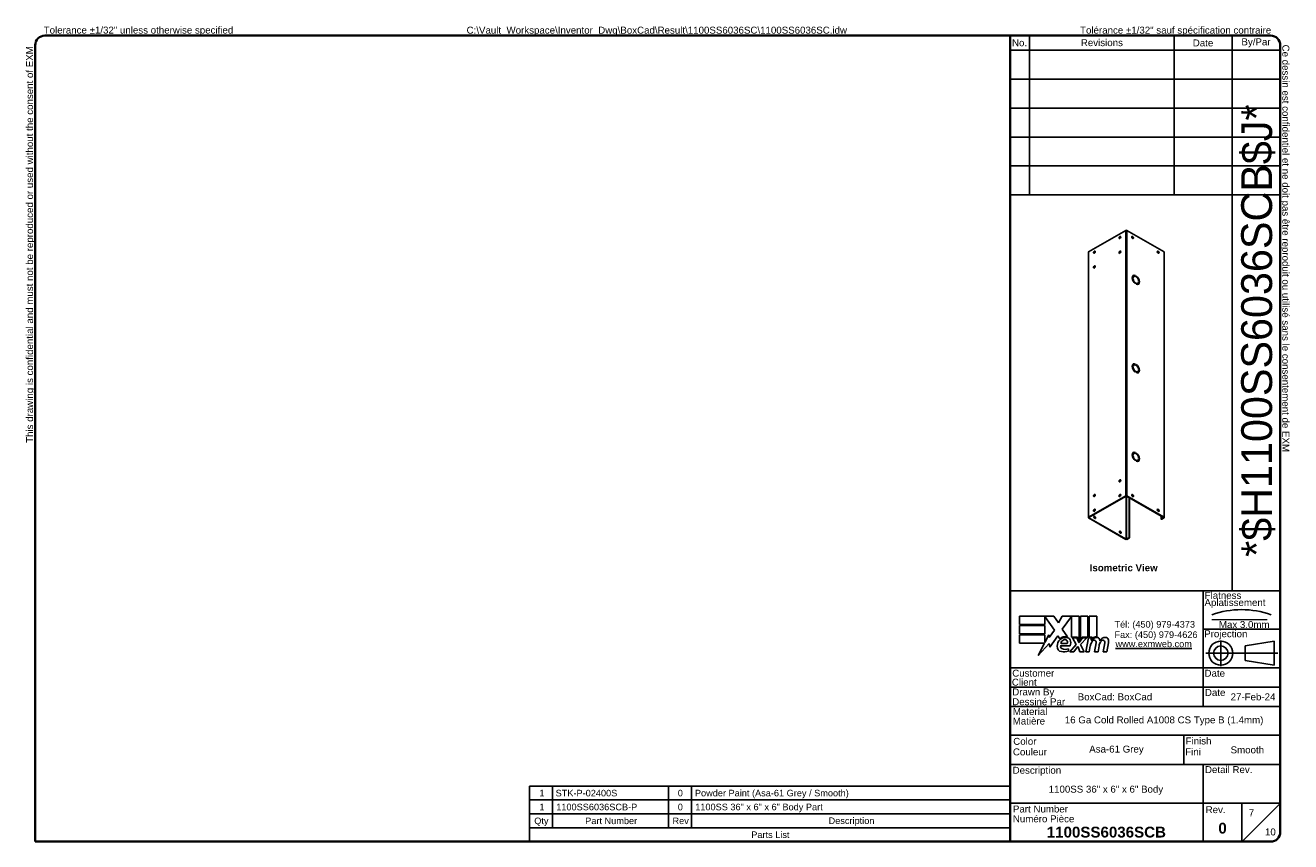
# Model space of a CAD drawing. Header units: inches. Extents: x 2 to 143, y 2 to 93.
import ezdxf
from ezdxf.enums import TextEntityAlignment as Align

# ---------------------------------------------------------------- set-up
doc = ezdxf.new("R2010")
doc.units = ezdxf.units.IN
doc.header["$LTSCALE"] = 8.561686
doc.header["$MEASUREMENT"] = 0
doc.linetypes.add('CHAIN', pattern=[0.7087, 0.4724, -0.0591, 0.1181, -0.0591])
doc.linetypes.add('DASHED', pattern=[0.2067, 0.1654, -0.0413])
doc.layers.get('0').update_dxf_attribs({"lineweight": 25})
for name, color, linetype, lineweight in [('Centerline(ANSI)', 7, 'Continuous', 25), ('Sketch Geometry(ANSI)', 7, 'Continuous', 25), ('Symbols(ANSI)', 7, 'Continuous', 25), ('Visible Edges(ANSI)', 7, 'Continuous', 25), ('Visible Tangent Edges(ANSI)', 7, 'Continuous', 25)]:
    doc.layers.add(name, color=color, linetype=linetype, lineweight=lineweight)
doc.styles.add('Current-ANSI', font='arial.ttf')
doc.styles.add('Dimension-ANSI', font='arialbd.ttf')
doc.styles.add('Part List-ANSI', font='arial.ttf')
doc.styles.add('Text Style44', font='arialbd.ttf')
doc.styles.add('Text Style83', font='FRE3OF9X.TTF')

# ---------------------------------------------------------------- blocks, each defined once
blk = doc.blocks.new('Parts List2')
at = {"layer": 'Symbols(ANSI)'}
for p, q in [((13.023, 0.975), (6.798, 0.975)), ((6.798, 0.975), (6.798, 0.615)), ((7.098, 0.975), (7.098, 0.615)), ((8.598, 0.975), (8.598, 0.615)), ((8.898, 0.975), (8.898, 0.615)), ((13.023, 0.975), (13.023, 0.615)), ((13.023, 0.795), (6.798, 0.795)), ((13.023, 0.615), (6.798, 0.615)), ((6.798, 0.435), (6.798, 0.615)), ((7.098, 0.435), (7.098, 0.615)), ((8.598, 0.435), (8.598, 0.615)), ((8.898, 0.435), (8.898, 0.615)), ((13.023, 0.435), (13.023, 0.615)), ((6.798, 0.255), (6.798, 0.435)), ((13.023, 0.435), (6.798, 0.435)), ((13.023, 0.255), (13.023, 0.435)), ((13.023, 0.255), (6.798, 0.255))]:
    blk.add_line(p, q, dxfattribs=at)
at = {"layer": 'Symbols(ANSI)', "char_height": 0.085, "attachment_point": 7, "style": 'Part List-ANSI'}
for s, insert in [('1', (6.928, 0.842)), ('STK-P-02400S', (7.138, 0.84)), ('0', (8.72, 0.84)), ('Powder Paint (Asa-61 Grey / Smooth)', (8.942, 0.816)), ('1', (6.928, 0.662)), ('1100SS6036SCB-P', (7.146, 0.66)), ('0', (8.72, 0.66)), ('1100SS 36" x 6" x 6" Body Part', (8.946, 0.636)), ('Qty', (6.861, 0.456)), ('Part Number', (7.521, 0.481)), ('Rev', (8.652, 0.481)), ('Description', (10.673, 0.458)), ('Parts List', (9.672, 0.301))]:
    blk.add_mtext(s, dxfattribs=dict(at, insert=insert))
blk = doc.blocks.new('Title Blocks EXM - ANSI B')
for p, q in [((13.372, 3.063), (13.372, 3.17)), ((13.372, 3.17), (13.818, 3.17)), ((13.824, 2.989), (13.701, 3.168)), ((13.701, 3.168), (13.701, 3.063)), ((13.818, 3.17), (13.877, 3.083)), ((13.877, 3.083), (13.923, 3.17)), ((13.923, 3.17), (14.146, 3.17)), ((14.046, 3.166), (13.924, 3.002)), ((14.046, 2.9), (14.046, 3.166)), ((14.146, 3.17), (14.146, 2.842)), ((14.16, 3.17), (14.259, 3.17)), ((14.16, 2.866), (14.16, 3.17)), ((14.259, 3.17), (14.259, 2.9)), ((14.273, 3.17), (14.372, 3.17)), ((14.273, 2.9), (14.273, 3.17)), ((14.372, 3.17), (14.372, 2.905)), ((13.701, 3.063), (13.372, 3.063)), ((13.372, 3.049), (13.701, 3.049)), ((13.372, 2.942), (13.372, 3.049)), ((13.701, 3.049), (13.701, 2.942)), ((13.758, 2.895), (13.824, 2.989)), ((13.924, 3.002), (13.993, 2.903)), ((13.701, 2.942), (13.372, 2.942)), ((13.372, 2.82), (13.372, 2.927)), ((13.372, 2.927), (13.701, 2.927)), ((13.695, 2.82), (13.372, 2.82)), ((13.612, 2.661), (13.695, 2.82)), ((13.758, 2.815), (13.612, 2.661)), ((13.701, 2.831), (13.752, 2.929)), ((13.701, 2.927), (13.701, 2.831)), ((13.752, 2.929), (13.758, 2.895)), ((13.765, 2.768), (13.758, 2.815)), ((13.87, 2.914), (13.765, 2.768)), ((13.893, 2.876), (13.87, 2.914)), ((13.905, 2.788), (14.027, 2.788)), ((13.91, 2.818), (13.99, 2.818)), ((14.023, 2.709), (14.105, 2.802)), ((14.121, 2.9), (14.046, 2.9)), ((14.059, 2.891), (14.113, 2.891)), ((14.105, 2.802), (14.059, 2.891)), ((14.113, 2.891), (14.139, 2.83)), ((14.146, 2.842), (14.121, 2.9)), ((14.139, 2.83), (14.146, 2.83)), ((14.146, 2.83), (14.19, 2.891)), ((14.185, 2.9), (14.16, 2.866)), ((14.245, 2.891), (14.164, 2.803)), ((14.164, 2.803), (14.209, 2.709)), ((14.259, 2.9), (14.185, 2.9)), ((14.19, 2.891), (14.245, 2.891)), ((14.232, 2.709), (14.264, 2.891)), ((14.264, 2.891), (14.302, 2.891)), ((14.314, 2.9), (14.273, 2.9)), ((14.302, 2.891), (14.299, 2.859)), ((14.299, 2.859), (14.309, 2.859)), ((14.312, 2.88), (14.314, 2.9)), ((14.345, 2.709), (14.365, 2.824)), ((14.457, 2.709), (14.477, 2.824)), ((14.523, 2.823), (14.501, 2.709)), ((14.005, 2.718), (14.005, 2.748)), ((14.077, 2.709), (14.023, 2.709)), ((14.122, 2.774), (14.077, 2.709)), ((14.13, 2.774), (14.122, 2.774)), ((14.155, 2.709), (14.13, 2.774)), ((14.209, 2.709), (14.155, 2.709)), ((14.276, 2.709), (14.232, 2.709)), ((14.289, 2.784), (14.276, 2.709)), ((14.389, 2.709), (14.345, 2.709)), ((14.402, 2.784), (14.389, 2.709)), ((14.501, 2.709), (14.457, 2.709))]:
    blk.add_line(p, q)
for centre, radius, start, end in [((13.991, 2.772), 0.133, 134.1684, 176.5646), ((13.968, 2.796), 0.11, 77.079, 133.1785), ((13.968, 2.796), 0.0996, 80.4085, 134.1684), ((13.936, 2.779), 0.032, 163.5261, 244.6784), ((13.965, 2.811), 0.056, 109.3797, 172.9975), ((13.959, 2.83), 0.0365, 51.1652, 109.3797), ((13.962, 2.833), 0.0318, 331.4547, 51.1652), ((13.981, 2.843), 0.0507, 23.8445, 85.0802), ((13.941, 2.826), 0.094, 336.1555, 23.8445), ((14.442, 2.757), 0.155, 147.5992, 170), ((14.376, 2.816), 0.08, 89.4776, 147.4114), ((14.346, 2.818), 0.042, 96.03, 147.5992), ((14.37, 2.825), 0.08, 88.7952, 136.5849), ((14.344, 2.839), 0.02, 23.5571, 96.03), ((14.325, 2.831), 0.041, 350, 23.5571), ((14.377, 2.862), 0.0338, 16.9928, 89.4776), ((14.555, 2.759), 0.155, 148.5584, 170.8257), ((14.317, 2.844), 0.096, 3.6169, 16.9928), ((14.486, 2.814), 0.0819, 89.6788, 153.9508), ((14.458, 2.818), 0.042, 96.1027, 147.6083), ((14.456, 2.839), 0.02, 23.5487, 96.1027), ((14.437, 2.831), 0.041, 349.9922, 23.5487), ((14.487, 2.861), 0.035, 18.4748, 89.6788), ((14.429, 2.842), 0.096, 349, 18.4748), ((13.925, 2.776), 0.0658, 176.5646, 261.5605), ((13.945, 2.911), 0.202, 261.5605, 287.3343), ((13.966, 2.842), 0.102, 244.6784, 292.5609)]:
    blk.add_arc(centre, radius, start, end)
at = {"layer": 'Centerline(ANSI)', "linetype": 'DASHED', "lineweight": 18, "ltscale": 0.507983}
blk.add_line((15.861, 3.128), (16.632, 3.128), dxfattribs=at)
at = {"layer": 'Centerline(ANSI)', "linetype": 'CHAIN', "ltscale": 0.185148}
blk.add_line((15.979, 2.855), (15.979, 2.521), dxfattribs=at)
at = {"layer": 'Centerline(ANSI)', "linetype": 'CHAIN', "ltscale": 0.437897}
blk.add_line((15.786, 2.691), (16.717, 2.691), dxfattribs=at)
at = {"layer": 'Sketch Geometry(ANSI)'}
for p, q in [((13.25, 10.687), (16.625, 10.687)), ((13.5, 10.687), (13.5, 8.625)), ((15.375, 10.687), (15.375, 8.625)), ((16.125, 10.687), (16.125, 3.5)), ((13.25, 10.5), (16.75, 10.5)), ((16.75, 10.562), (16.75, 0.375)), ((13.25, 10.125), (16.75, 10.125)), ((13.25, 9.75), (16.75, 9.75)), ((16.75, 9.375), (13.25, 9.375)), ((13.25, 9), (16.75, 9)), ((16.75, 9), (16.75, 8.625)), ((13.25, 8.625), (16.75, 8.625)), ((16.75, 3.5), (13.25, 3.5)), ((15.75, 2), (15.75, 3.5)), ((15.75, 3), (16.75, 3)), ((16.669, 2.847), (16.294, 2.785)), ((16.669, 2.535), (16.669, 2.847)), ((16.294, 2.785), (16.294, 2.598)), ((16.75, 2.5), (13.25, 2.5)), ((16.294, 2.598), (16.669, 2.535)), ((16.75, 2.25), (13.25, 2.25)), ((16.75, 2), (13.25, 2)), ((13.25, 1.629), (16.75, 1.629)), ((15.499, 1.629), (15.499, 1.25)), ((13.25, 1.25), (16.75, 1.25)), ((15.75, 1.25), (15.75, 0.75)), ((15.75, 0.75), (13.25, 0.75)), ((16.25, 0.75), (15.75, 0.75)), ((15.75, 0.75), (15.75, 0.25)), ((16.25, 0.25), (16.25, 0.75)), ((16.25, 0.75), (16.75, 0.75)), ((16.25, 0.25), (16.75, 0.75)), ((16.625, 0.25), (13.25, 0.25))]:
    blk.add_line(p, q, dxfattribs=at)
at = {"layer": 'Sketch Geometry(ANSI)', "linetype": 'Continuous', "lineweight": 35}
for p, q in [((13.25, 8.625), (13.25, 10.687)), ((13.25, 8.625), (13.25, 3.5)), ((13.25, 0.25), (13.25, 3.5))]:
    blk.add_line(p, q, dxfattribs=at)
at = {"layer": 'Sketch Geometry(ANSI)'}
for radius in [0.156, 0.0935]:
    blk.add_circle((15.979, 2.691), radius, dxfattribs=at)
for centre, radius, start, end in [((16.625, 10.562), 0.125, 0, 90), ((16.247, 2.112), 1.143, 70.2973, 109.7027), ((16.625, 0.375), 0.125, 270, 0)]:
    blk.add_arc(centre, radius, start, end, dxfattribs=at)
at = {"layer": 'Symbols(ANSI)', "color": 7, "char_height": 0.09, "style": 'Current-ANSI'}
for s, insert, width, attachment_point in [('Revisions', (14.439, 10.596), 1.87331, 5), ('By/Par', (16.435, 10.594), 0.62202, 5), ('No.', (13.373, 10.595), 0.25039, 5), ('Date', (15.749, 10.593), 0.75135, 5), ('BoxCad: BoxCad', (14.126, 2.125), 1.62362, 4), ('Date', (15.773, 2.136), 0.26554, 7), ('Rev.', (15.783, 0.618), 0.25854, 7)]:
    blk.add_mtext(s, dxfattribs=dict(at, insert=insert, width=width, attachment_point=attachment_point))
for s, insert, attachment_point in [('\\fArial|b1|i0;{\\H0.0900;Isometric View}', (14.281, 3.842), 1), ('Flatness', (15.77, 3.393), 7), ('Aplatissement', (15.768, 3.275), 7), ('Max 3.0mm', (15.954, 3.015), 7), ('Projection', (15.764, 2.87), 7), ('Customer', (13.278, 2.386), 7), ('Date', (15.768, 2.385), 7), ('Client', (13.273, 2.269), 7), ('Drawn By', (13.278, 2.117), 7), ('Dessiné Par', (13.278, 2.016), 7), ('Material', (13.286, 1.889), 7), ('Matière', (13.284, 1.766), 7), ('Couleur', (13.287, 1.366), 7), ('Color', (13.291, 1.503), 7), ('Fini', (15.518, 1.37), 7), ('Finish', (15.523, 1.508), 7), ('Description', (13.283, 1.103), 7), ('Detail Rev.', (15.774, 1.137), 7), ('Part Number', (13.287, 0.627), 7), ('Numéro Pièce', (13.286, 0.5), 7)]:
    blk.add_mtext(s, dxfattribs=dict(at, insert=insert, attachment_point=attachment_point))
at = {"layer": 'Symbols(ANSI)', "color": 7, "insert": (14.602, 3.107), "char_height": 0.085, "attachment_point": 1, "line_spacing_factor": 0.944221, "style": 'Current-ANSI'}
blk.add_mtext('\\fArial|b0|i0;{\\H0.0850;Tél: (450) 979-4373\\PFax: (450) 979-4626}', dxfattribs=at)
at = {"layer": 'Symbols(ANSI)', "color": 5, "true_color": 0x0000ff, "insert": (14.615, 2.854), "char_height": 0.085, "attachment_point": 1, "style": 'Dimension-ANSI'}
blk.add_mtext('\\fArial|b0|i0;{\\H0.0850;\\Lwww.exmweb.com}', dxfattribs=at)
at = {"layer": 'Symbols(ANSI)', "color": 7, "style": 'Current-ANSI'}
for tag, p in [('REV1', (13.375, 10.313)), ('REV1DATE', (15.75, 10.31)), ('REV1BY', (16.437, 10.313)), ('REV2', (13.373, 9.938)), ('REV2DATE', (15.747, 9.941)), ('REV2BY', (16.437, 9.938)), ('REV3', (13.374, 9.563)), ('REV3DATE', (15.752, 9.563)), ('REV3BY', (16.437, 9.564)), ('REV4', (13.377, 9.188)), ('REV4DATE', (15.752, 9.188)), ('REV4BY', (16.441, 9.188)), ('REV5', (13.373, 8.813)), ('REV5DATE', (15.752, 8.813)), ('REV5BY', (16.438, 8.811)), ('MFG_APPROVED_DATE', (16.393, 2.374)), ('DETAIL_REV', (16.249, 0.926))]:
    blk.add_attdef(tag, text='', height=0.09, dxfattribs=at).set_placement(p, align=Align.MIDDLE_CENTER)
for tag, p in [('REV1DESC', (13.526, 10.31)), ('REV2DESC', (13.525, 9.937)), ('REV3DESC', (13.528, 9.564)), ('REV4DESC', (13.533, 9.19)), ('REV5DESC', (13.532, 8.811)), ('COMPANY', (14.12, 2.375))]:
    blk.add_attdef(tag, text='', height=0.09, dxfattribs=at).set_placement(p, align=Align.MIDDLE_LEFT)
at = {"layer": 'Symbols(ANSI)', "color": 7, "style": 'Text Style83'}
blk.add_attdef('BARCODE_001', (16.643, 3.938), '', height=0.4, rotation=90, dxfattribs=at)
at = {"layer": 'Symbols(ANSI)', "color": 7}
for tag, p, height, style in [('IDW_DATE_001', (16.106, 2.08), 0.09, 'Current-ANSI'), ('MATERIEL_001', (13.959, 1.782), 0.09, 'Current-ANSI'), ('COLOR_001', (14.275, 1.404), 0.09, 'Current-ANSI'), ('FINISH_001', (16.106, 1.394), 0.09, 'Current-ANSI'), ('IDW_DESC_001', (13.75, 0.885), 0.09, 'Current-ANSI'), ('Sheet_Number_001', (16.341, 0.58), 0.09, 'Current-ANSI'), ('IDW_REV_001', (15.947, 0.355), 0.14, 'Text Style44'), ('IDW_NAME_001', (13.725, 0.304), 0.14, 'Text Style44'), ('Number_of_sheets_001', (16.551, 0.331), 0.09, 'Current-ANSI')]:
    blk.add_attdef(tag, p, '', height=height, dxfattribs=dict(at, style=style))
blk = doc.blocks.new('Borders 5_EXM - B (Inch)')
at = {"layer": 'Sketch Geometry(ANSI)', "linetype": 'Continuous', "lineweight": 35}
for p, q in [((16.398, 10.692), (0.523, 10.692)), ((0.398, 10.567), (0.398, 0.255)), ((16.523, 0.38), (16.523, 10.567)), ((0.398, 0.255), (16.398, 0.255))]:
    blk.add_line(p, q, dxfattribs=at)
for centre, start, end in [((0.523, 10.567), 90, 180), ((16.398, 10.567), 0, 90), ((16.398, 0.38), 270, 0)]:
    blk.add_arc(centre, 0.125, start, end, dxfattribs=at)
at = {"layer": 'Symbols(ANSI)', "color": 7, "char_height": 0.09, "attachment_point": 7, "style": 'Current-ANSI'}
for s, insert in [('Tolerance ±1/32" unless otherwise specified', (0.509, 10.692)), ('Tolérance ±1/32" sauf spécification contraire', (13.93, 10.691))]:
    blk.add_mtext(s, dxfattribs=dict(at, insert=insert))
for s, insert, rotation in [('This drawing is confidential and must not be reproduced or used without the consent of EXM', (0.398, 5.419), 90), ('Ce dessin est confidentiel et ne doit pas être reproduit ou utilisé sans le consentement de EXM', (16.522, 10.576), 270)]:
    blk.add_mtext(s, dxfattribs=dict(at, insert=insert, rotation=rotation))
at = {"layer": 'Symbols(ANSI)', "color": 7, "style": 'Current-ANSI'}
blk.add_attdef('FILENAME_AND_PATH_001', (5.985, 10.718), '', height=0.09, dxfattribs=at)

msp = doc.modelspace()

# ---------------------------------------------------------------- linework, layer by layer
at = {"layer": 'Visible Edges(ANSI)'}
for p, q in [((124.32, 69.95), (120.2, 67.58)), ((128.57, 67.58), (124.45, 69.95)), ((120.18, 67.54), (120.18, 38.11)), ((128.59, 38.11), (128.59, 67.54)), ((125.14, 64.68), (125.14, 64.68)), ((125.14, 64.61), (125.14, 64.61)), ((125.14, 64.61), (125.14, 64.61)), ((125.16, 64.95), (125.17, 64.96)), ((125.22, 64.84), (125.23, 64.85)), ((125.41, 64.95), (125.41, 64.95)), ((125.41, 64.95), (125.41, 64.95)), ((125.48, 64.91), (125.48, 64.91)), ((125.41, 64.03), (125.41, 64.03)), ((125.41, 64.03), (125.41, 64.03)), ((125.48, 63.99), (125.48, 63.99)), ((125.66, 64.09), (125.66, 64.09)), ((125.72, 63.98), (125.73, 63.98)), ((125.75, 64.32), (125.75, 64.32)), ((125.75, 64.26), (125.75, 64.26)), ((125.75, 64.26), (125.75, 64.26)), ((125.14, 54.87), (125.14, 54.87)), ((125.14, 54.8), (125.14, 54.8)), ((125.14, 54.8), (125.14, 54.8)), ((125.16, 55.14), (125.17, 55.14)), ((125.22, 55.03), (125.23, 55.04)), ((125.41, 55.14), (125.41, 55.14)), ((125.41, 55.14), (125.41, 55.14)), ((125.48, 55.09), (125.48, 55.09)), ((125.41, 54.22), (125.41, 54.22)), ((125.41, 54.22), (125.41, 54.22)), ((125.48, 54.18), (125.48, 54.18)), ((125.66, 54.28), (125.66, 54.28)), ((125.72, 54.17), (125.73, 54.17)), ((125.75, 54.51), (125.75, 54.51)), ((125.75, 54.45), (125.75, 54.45)), ((125.75, 54.45), (125.75, 54.45)), ((125.14, 45.06), (125.14, 45.06)), ((125.14, 44.99), (125.14, 44.99)), ((125.14, 44.99), (125.14, 44.99)), ((125.16, 45.33), (125.17, 45.33)), ((125.22, 45.22), (125.23, 45.23)), ((125.41, 45.32), (125.41, 45.32)), ((125.41, 45.32), (125.41, 45.32)), ((125.48, 45.28), (125.48, 45.28)), ((125.41, 44.41), (125.41, 44.41)), ((125.41, 44.41), (125.41, 44.41)), ((125.48, 44.37), (125.48, 44.37)), ((125.66, 44.46), (125.66, 44.47)), ((125.72, 44.36), (125.73, 44.36)), ((125.75, 44.7), (125.75, 44.7)), ((125.75, 44.64), (125.75, 44.64)), ((125.75, 44.64), (125.75, 44.64)), ((120.2, 38.14), (124.32, 40.52)), ((120.24, 38.12), (124.36, 40.49)), ((124.41, 40.49), (128.53, 38.12)), ((124.45, 40.52), (128.57, 38.14)), ((124.7, 35.94), (124.7, 40.33)), ((124.74, 35.92), (124.74, 40.3)), ((124.32, 35.7), (120.2, 38.07)), ((124.36, 35.72), (120.24, 38.1)), ((128.24, 38.29), (128.24, 37.98)), ((128.25, 37.95), (128.29, 37.93)), ((128.53, 38.1), (128.28, 37.95)), ((128.32, 37.93), (128.57, 38.07)), ((124.41, 35.72), (124.66, 35.87)), ((124.45, 35.7), (124.7, 35.84))]:
    msp.add_line(p, q, dxfattribs=at)
for centre, major_axis in [((123.68, 69.17), (-0.07, -0.122)), ((125.09, 69.17), (0.07, -0.122)), ((120.85, 67.54), (-0.07, -0.122)), ((123.68, 67.53), (-0.07, -0.122)), ((127.92, 67.54), (0.07, -0.122)), ((120.85, 65.9), (-0.07, -0.122)), ((123.68, 42.19), (-0.07, -0.122)), ((120.85, 40.56), (-0.07, -0.122)), ((123.68, 40.55), (-0.07, -0.122)), ((125.09, 40.55), (-0.07, 0.122)), ((120.85, 38.92), (-0.07, -0.122)), ((120.89, 38.13), (-0.07, 0.122)), ((127.92, 38.92), (-0.07, 0.122)), ((123.72, 36.5), (-0.07, 0.122))]:
    msp.add_ellipse(centre, major_axis=major_axis, ratio=0.578093, dxfattribs=at)
for centre, major_axis, ratio, start_param, end_param in [((123.72, 69.15), (0.07, 0.122), 0.578093, 0.279911, 2.861682), ((124.39, 69.91), (0.086, 0), 0.575862, 0.785398, 2.356194), ((125.05, 69.15), (0.07, -0.122), 0.578093, 0.279911, 2.861682), ((120.26, 67.54), (-0.086, 0), 0.575862, 5.497787, 6.283185), ((120.89, 67.52), (0.07, 0.122), 0.578093, 0.279911, 2.861682), ((123.72, 67.51), (0.07, 0.122), 0.578093, 0.279911, 2.861682), ((127.88, 67.52), (0.07, -0.122), 0.578093, 0.279911, 2.861682), ((128.51, 67.54), (0.086, 0), 0.575862, 0, 0.785398), ((120.89, 65.88), (0.07, 0.122), 0.578093, 0.279911, 2.861682), ((125.45, 64.47), (-0.281, 0.487), 0.578093, 5.588727, 8.552307), ((125.45, 64.47), (-0.281, 0.487), 0.578093, 5.588743, 8.552291), ((125.45, 64.47), (-0.218, 0.379), 0.578093, 4.020502, 6.97894), ((125.45, 64.47), (-0.218, 0.379), 0.578093, 4.020481, 6.978961), ((125.45, 64.47), (0.218, -0.379), 0.578093, 4.020481, 6.978961), ((125.45, 64.47), (0.218, -0.379), 0.578093, 4.020502, 6.97894), ((125.45, 64.47), (0.281, -0.487), 0.578093, 5.588743, 8.552291), ((125.45, 64.47), (0.281, -0.487), 0.578093, 5.588727, 8.552307), ((125.45, 54.66), (-0.281, 0.487), 0.578093, 5.588727, 8.552307), ((125.45, 54.66), (-0.281, 0.487), 0.578093, 5.588743, 8.552291), ((125.45, 54.66), (-0.218, 0.379), 0.578093, 4.020502, 6.97894), ((125.45, 54.66), (-0.218, 0.379), 0.578093, 4.020481, 6.978961), ((125.45, 54.66), (0.218, -0.379), 0.578093, 4.020481, 6.978961), ((125.45, 54.66), (0.218, -0.379), 0.578093, 4.020502, 6.97894), ((125.45, 54.66), (0.281, -0.487), 0.578093, 5.588743, 8.552291), ((125.45, 54.66), (0.281, -0.487), 0.578093, 5.588727, 8.552307), ((125.45, 44.85), (-0.281, 0.487), 0.578093, 5.588727, 8.552307), ((125.45, 44.85), (-0.281, 0.487), 0.578093, 5.588743, 8.552291), ((125.45, 44.85), (-0.218, 0.379), 0.578093, 4.020502, 6.97894), ((125.45, 44.85), (-0.218, 0.379), 0.578093, 4.020481, 6.978961), ((125.45, 44.85), (0.218, -0.379), 0.578093, 4.020481, 6.978961), ((125.45, 44.85), (0.218, -0.379), 0.578093, 4.020502, 6.97894), ((125.45, 44.85), (0.281, -0.487), 0.578093, 5.588743, 8.552291), ((125.45, 44.85), (0.281, -0.487), 0.578093, 5.588727, 8.552307), ((123.72, 42.17), (0.07, 0.122), 0.578093, 0.279911, 2.861682), ((120.89, 40.54), (0.07, 0.122), 0.578093, 0.279911, 2.861682), ((123.72, 40.53), (0.07, 0.122), 0.578093, 0.279911, 2.861682), ((124.39, 40.48), (0.086, 0), 0.575862, 0.785398, 2.356194), ((124.39, 40.48), (0.031, 0), 0.575862, 0.785398, 2.356194), ((125.05, 40.53), (0.07, -0.122), 0.578093, 0.279911, 2.861682), ((120.26, 38.11), (-0.086, 0), 0.575862, 5.497787, 7.068583), ((120.26, 38.11), (-0.031, 0), 0.575862, 5.497787, 7.068583), ((120.89, 38.9), (0.07, 0.122), 0.578093, 0.279911, 2.861682), ((120.85, 38.11), (0.07, -0.122), 0.578093, 0.279911, 2.861682), ((127.88, 38.9), (0.07, -0.122), 0.578093, 0.279911, 2.861682), ((128.28, 38), (-0.0299, -0.052), 0.578093, 5.495853, 7.06665), ((128.32, 37.98), (-0.0299, -0.052), 0.578093, 0, 0.783464), ((128.51, 38.11), (0.031, 0), 0.575862, 5.497787, 7.068583), ((128.51, 38.11), (0.086, 0), 0.575862, 5.497787, 7.068583), ((123.68, 36.48), (0.07, -0.122), 0.578093, 0.279911, 2.861682), ((124.39, 35.74), (0.086, 0), 0.575862, 3.926991, 5.497787), ((124.39, 35.74), (0.031, 0), 0.575862, 3.926991, 5.497787), ((124.66, 35.92), (-0.0299, -0.052), 0.578093, 0.783464, 2.354261), ((124.7, 35.89), (0.0299, 0.052), 0.578093, 3.925057, 5.495853)]:
    msp.add_ellipse(centre, major_axis=major_axis, ratio=ratio, start_param=start_param, end_param=end_param, dxfattribs=at)
at = {"layer": 'Visible Tangent Edges(ANSI)'}
for p, q in [((124.32, 40.52), (124.32, 69.95)), ((124.45, 69.95), (124.45, 40.52)), ((120.2, 67.58), (120.2, 38.14)), ((128.57, 38.14), (128.57, 67.58)), ((124.36, 35.72), (124.36, 40.49)), ((124.41, 40.49), (124.41, 35.72)), ((120.24, 38.12), (120.24, 38.1)), ((128.32, 37.93), (128.28, 37.95)), ((128.53, 38.12), (128.57, 38.14)), ((128.53, 38.1), (128.53, 38.12)), ((128.57, 38.07), (128.53, 38.1)), ((124.32, 35.7), (124.36, 35.72)), ((124.41, 35.72), (124.45, 35.7)), ((124.66, 35.87), (124.7, 35.84)), ((124.74, 35.92), (124.7, 35.94))]:
    msp.add_line(p, q, dxfattribs=at)

# ---------------------------------------------------------------- block references
at = {"xscale": 8.561686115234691, "yscale": 8.561686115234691, "zscale": 8.561686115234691}
for name, p, values in [('Borders 5_EXM - B (Inch)', (0, 0), {'FILENAME_AND_PATH_001': 'C:\\Vault_Workspace\\Inventor_Dwg\\BoxCad\\Result\\1100SS6036SC\\1100SS6036SC.idw'}), ('Title Blocks EXM - ANSI B', (-1.94, 0.04), {'COLOR_001': 'Asa-61 Grey', 'IDW_DATE_001': '27-Feb-24', 'IDW_REV_001': '0', 'Sheet_Number_001': '7', 'Number_of_sheets_001': '10', 'IDW_DESC_001': '1100SS 36" x 6" x 6" Body', 'IDW_NAME_001': '1100SS6036SCB', 'BARCODE_001': '*$H1100SS6036SCB$J*', 'FINISH_001': 'Smooth', 'MATERIEL_001': '16 Ga Cold Rolled A1008 CS Type B (1.4mm)'})]:
    msp.add_blockref(name, p, dxfattribs=at).add_auto_attribs(values)
at = {"layer": 'Symbols(ANSI)', "xscale": 8.561686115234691, "yscale": 8.561686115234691, "zscale": 8.561686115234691}
msp.add_blockref('Parts List2', (0, 0), dxfattribs=at)

doc.saveas('drawing.dxf')
